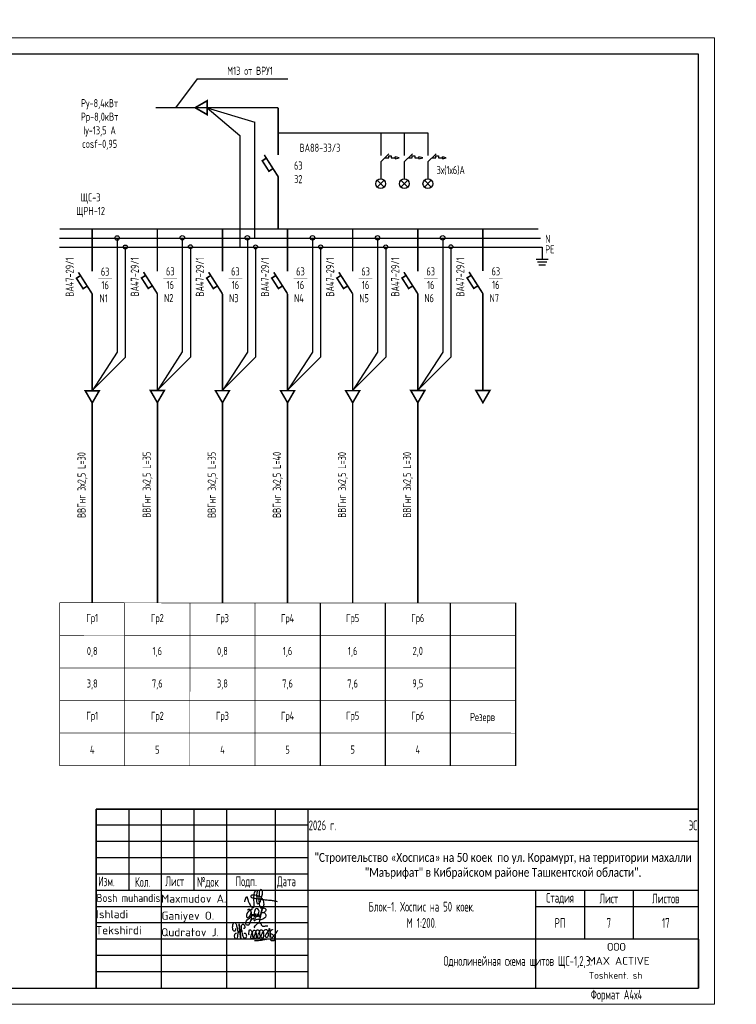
# Model space of a CAD drawing. Header units: millimetres. Extents: x 473009 to 2502882, y 456217 to 1153743.
# Tile 19 of 124: x 964685 to 986697, y 457033 to 487290. Entities that reach past the tile are written whole.
import ezdxf
from ezdxf.enums import TextEntityAlignment as Align

# ---------------------------------------------------------------- set-up
doc = ezdxf.new("R2010")
doc.units = ezdxf.units.MM
for name, color, linetype in [('_Текст', 7, 'Continuous'), ('EKAB', 7, 'Continuous'), ('FORMAT', 150, 'Continuous'), ('Osnova', 7, 'Continuous'), ('построение', 7, 'Continuous'), ('формат', 136, 'Continuous')]:
    doc.layers.add(name, color=color, linetype=linetype)
doc.layers.add('ТХ. штамп', color=7, linetype='Continuous', lineweight=25)
doc.layers.add('ЭМ', color=240, linetype='Continuous', lineweight=20)
doc.styles.add('COMPLEX', font='isocpeur.ttf')
doc.styles.add('SPDS', font='spds.shx', dxfattribs={"width": 0.8, "height": 250})
doc.styles.add('SPDS1', font='spds.shx', dxfattribs={"width": 0.8})

# ---------------------------------------------------------------- blocks, each defined once
blk = doc.blocks.new('*U105')
at = {"color": 0, "linetype": 'Continuous', "lineweight": 30}
for p, q in [((651, 60), (836, 60)), ((651, 5), (651, 60))]:
    blk.add_line(p, q, dxfattribs=at)
at = {"layer": 'ЭМ', "color": 0, "lineweight": 20, "ltscale": 0.5}
blk.add_lwpolyline([(0, 0), (841, 0), (841, 297), (0, 297)], close=True, dxfattribs=at)
at = {"layer": 'ЭМ', "color": 0, "lineweight": 30, "ltscale": 0.5}
blk.add_lwpolyline([(20, 5), (836, 5), (836, 292), (20, 292)], close=True, dxfattribs=at)
blk = doc.blocks.new('A$C4c4061ee')
at = {"color": 184, "lineweight": 30}
blk.add_spline([(-39.7, -7.1), (-36.8, 4), (-34, 7.9), (-31.2, -0.1), (-24.1, -16.2), (-16.7, -23.5), (-13.9, -23.5), (-12.5, -17.9), (-12.5, 12.7), (-8.3, 24.8), (-4.4, 27), (-3.4, 21.4), (-5.7, 12.9), (-4.4, 8), (-4.4, -10), (-2, -12.6), (3.3, -10), (9.6, 6.1), (12.6, 19.5), (7.6, 28.9), (4.7, 26.6), (2.4, 16.6), (1.1, -1.2), (2.9, -14.2), (6.8, -24.8), (10.9, -24.8), (15, -21.3), (16.5, -17.2), (16.5, -9.9), (12, 2), (5.9, 7.4), (-2.7, 10.3), (-10, 12.1), (-17, 12.1), (-21.5, 11.2), (-22.5, 7.7), (-20, 5.4), (-14, 3.7), (-0.7, 1.8), (11, 0.5), (22.2, -1.2), (37.6, -2.6), (43.5, -3.6), (49.3, -4.5), (54.9, -6.4)], degree=3, dxfattribs=at)
blk = doc.blocks.new('Odil Ganiyev')
at = {"color": 184, "lineweight": 30}
for points, knots in [([(278093, -189111), (278063, -189124), (277979, -189180), (277976, -189469), (278121, -189357), (278159, -189260), (278167, -189222)], [0, 0, 0, 0, 84.01965, 319.3343, 434.006974, 519.963926, 519.963926, 519.963926, 519.963926]), ([(278167, -189222), (278181, -189151), (278171, -189084), (278111, -189103), (278093, -189111)], [526.826092, 526.826092, 526.826092, 526.826092, 665.559085, 706.396126, 706.396126, 706.396126, 706.396126]), ([(278396, -189316), (278466, -189243), (278495, -189145), (278487, -189009), (278378, -188944), (278332, -188998), (278319, -189020), (278305, -189050), (278280, -189134), (278300, -189288), (278388, -189386)], [0, 0, 0, 0, 210.331661, 341.544209, 437.993539, 521.209993, 521.209993, 521.209993, 602.643394, 823.015149, 823.015149, 823.015149, 823.015149]), ([(278617, -189118), (278680, -189058), (278780, -189127), (278817, -189262), (278675, -189400), (278595, -189412), (278531, -189410)], [498.211239, 498.211239, 498.211239, 498.211239, 560.962433, 628.560844, 789.184895, 992.203079, 992.203079, 992.203079, 992.203079]), ([(278604, -188939), (278630, -188908), (278658, -188890), (278746, -188897), (278776, -188980), (278743, -189054), (278691, -189101), (278617, -189118)], [0, 0, 0, 0, 59.301687, 137.83445, 232.671471, 306.955654, 371.443461, 371.443461, 371.443461, 371.443461])]:
    blk.add_open_spline(points, degree=3, knots=knots, dxfattribs=at)
for points in [[(278009, -189095), (278081, -189029), (278139, -189055), (278204, -188993)], [(278218, -189288), (278220, -189298), (278251, -189229), (278258, -189294), (278315, -189206), (278295, -189231), (278320, -189288), (278380, -189198), (278355, -189239), (278384, -189286), (278449, -189192), (278428, -189223), (278438, -189281), (278515, -189197), (278494, -189208), (278505, -189282), (278604, -188932), (278563, -189514)], [(278174, -189155), (278173, -189633), (278135, -189699), (278036, -189702), (278008, -189605), (278074, -189469), (278128, -189405), (278218, -189288)], [(278213, -189509), (278316, -189388), (278340, -189483), (278421, -189425), (278521, -189382)]]:
    blk.add_spline(points, degree=3, dxfattribs=at)
blk = doc.blocks.new('A$C77aec0c1')
at = {"color": 184, "lineweight": 30}
for points in [[(-78.4, 25.2), (-78.4, 19.8), (-80.1, 15.4), (-82.7, 15.2), (-85.9, 18.3), (-87.6, 24.6), (-87.6, 33.5), (-85.8, 41.5), (-83.2, 44.9), (-79.5, 45.3), (-74.8, 37.3), (-71.4, 24), (-70.3, 12.8), (-70.6, 1.9), (-72.5, -8.2), (-74.5, -11.9), (-76.7, -12.4), (-79.3, -9.8), (-81.1, -2.5), (-80.5, 2.8), (-78.6, 6.3), (-76.3, 8.1), (-74.2, 8.6)], [(-70.3, 8.8), (-64.2, 15.4), (-63.4, 26), (-64.7, 36.5), (-65.8, 41.1), (-66, 40.4), (-65.4, 38.6), (-63.9, 30.6), (-63.4, 26), (-62.4, 17.4), (-61.3, 7.7), (-60.5, -1.3), (-59.7, -9.1), (-59.2, -11.6), (-59.5, -10.3), (-59.8, -8.8), (-61, 4.4), (-61.6, 9.7), (-62.2, 15.2), (-62.4, 16.8), (-60.5, 15), (-58.2, 15.7), (-56.6, 21.2), (-56.7, 31.2), (-55.8, 37.1), (-53.2, 40), (-50, 39.7), (-45.9, 34.7), (-45.4, 29.7), (-46.3, 25.7), (-48.8, 25), (-50.3, 25.3)], [(-10.4, 26.1), (-11.3, 30.7), (-5.9, 37.4), (1.2, 43.5), (6.2, 44.3), (10.3, 42.2), (12.4, 38), (15, 34.5), (18.4, 33), (24.9, 33.5), (29.4, 34.6), (33.6, 34.4), (35.1, 34)], [(-56.6, 20.3), (-55.7, 12.4), (-53.4, 2), (-50.9, -4.5), (-47.7, -7.4), (-43.4, -8.2), (-40.2, -6.5), (-38.7, -1.4), (-39.6, 2.9), (-41.5, 6), (-44.2, 7.7), (-47, 7.2), (-47.6, 5.7)], [(-30.4, 1), (-29.8, 17.4), (-28.4, 20.1), (-25.6, 19.9), (-20.5, 13.6), (-18.9, 4.6), (-17.5, -7.1), (-18.5, -11.1), (-21.9, -11.5), (-24, -7.9), (-23.3, -0.6), (-20.4, 7.3), (-17, 14), (-13.9, 18.7), (-9.6, 18.3), (-6.3, 10.9), (-5, -2.4), (-5, -8.8), (-9, -10.1), (-12.3, -6.5), (-11.2, 0.2), (-8.3, 6.3), (-6.9, 12.8), (-4.7, 17.9), (-0.2, 20.5), (4.2, 17.9), (6, 9.7), (7.1, 1), (7.6, -6.8), (4.7, -8.8), (0.1, -8.1), (-0.1, -1.4), (3.2, 6.9), (7.8, 15.8), (10.6, 19.9), (16, 19.6), (19.3, 13.2), (20.4, 0.9), (19.5, -6.1), (16.8, -9.2), (13.6, -8.5), (11.7, -1), (15.1, 6.9), (19.9, 14.2), (24.4, 19.9), (31, 21.1), (35, 14.6), (36.2, 0.9), (34.1, -5.6), (29.3, -6.4), (26.9, -3.5), (30.5, 6.3), (35.4, 12.4), (39.7, 19.3), (40.4, 25.2), (40.7, 24.3), (43.9, -4.9), (43.8, -3.9), (42.9, 9.7), (43.1, 12.5), (45.5, 16.5), (50.4, 21.1), (52.2, 22.2), (51.2, 21.8)], [(42.9, 10.8), (45.1, 7.7), (48.3, 5.7), (51.7, 3.7), (54.9, -0.4), (57.8, -5.8), (58.9, -10.7), (58.5, -15.5), (56.8, -17.9), (52, -18.5), (48.4, -18.1), (46.1, -15.6), (45.8, -12.6), (48.1, -9.4), (51.1, -6.3), (54.5, -2.6), (57.9, 1), (62.2, 6.3), (66.5, 12.8), (69.8, 17.8)], [(-11.8, -17.3), (-2.7, -17.5), (7.9, -15.9), (17.6, -14.8), (25.1, -13.1), (30.9, -13.1)]]:
    blk.add_spline(points, degree=3, dxfattribs=at)
blk = doc.blocks.new('124343576765846544')
at = {"color": 7, "lineweight": 25, "ltscale": 100}
for p in [(526998, 459414), (521998, 457914)]:
    blk.add_line(p, (526998, 457914), dxfattribs=at)
at = {"layer": '_Текст', "color": 7, "lineweight": 30}
for p, q in [((526998, 463414), (508498, 463414)), ((509498, 463414), (509498, 460914)), ((510498, 463414), (510498, 457914)), ((511498, 463414), (511498, 460914)), ((512498, 463414), (512498, 457914)), ((513998, 463414), (513998, 457914)), ((514998, 463414), (514998, 457914)), ((526998, 462414), (514998, 462414)), ((514998, 461414), (508498, 461414)), ((526998, 460914), (508498, 460914)), ((521998, 460914), (521998, 457914)), ((526998, 460414), (521998, 460414)), ((526998, 459414), (514998, 459414))]:
    blk.add_line(p, q, dxfattribs=at)
at = {"layer": '_Текст', "color": 7, "linetype": 'ByBlock', "lineweight": 30}
blk.add_line((508498, 463414), (508498, 457914), dxfattribs=at)
at = {"layer": '_Текст', "color": 7, "lineweight": 25}
for p, q in [((514998, 462914), (508498, 462914)), ((514998, 462414), (508498, 462414)), ((514998, 461914), (508498, 461914)), ((523498, 460914), (523498, 459414)), ((524998, 460914), (524998, 459414)), ((514998, 460414), (508498, 460414)), ((514998, 459914), (508498, 459914)), ((514998, 459414), (508498, 459414)), ((514998, 458914), (508498, 458914)), ((514998, 458414), (508498, 458414))]:
    blk.add_line(p, q, dxfattribs=at)
for name, p, xscale, yscale, zscale in [('A$C4c4061ee', (513481, 460638), 10.45975922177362, 10.45975922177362, 10.45975922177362), ('A$C77aec0c1', (513463, 459525), 8.776011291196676, 8.776011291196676, 8.776011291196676)]:
    blk.add_blockref(name, p, dxfattribs=dict(xscale=xscale, yscale=yscale, zscale=zscale))
at = {"xscale": 0.7326778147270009, "yscale": 0.7326778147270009, "zscale": 0.7326778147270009, "rotation": 351.5695638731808}
blk.add_blockref('Odil Ganiyev', (331974, 627214), dxfattribs=at)
at = {"color": 0, "linetype": 'Continuous', "lineweight": -2, "style": 'COMPLEX', "width": 0.85}
blk.add_text('Bosh muhandis', height=250, dxfattribs=at).set_placement((509489, 460683), align=Align.MIDDLE_CENTER)
at = {"color": 0, "linetype": 'Continuous', "lineweight": -2, "style": 'COMPLEX'}
for s, p in [('Maxmudov A.', (510499, 460538)), ('Ganiyev O.', (510507, 460012)), ('Qudratov J.', (510499, 459505))]:
    blk.add_text(s, height=250, dxfattribs=at).set_placement(p)
for s, p in [('Ishladi', (508993, 460184)), ('Tekshirdi', (509191, 459691))]:
    blk.add_text(s, height=250, dxfattribs=at).set_placement(p, align=Align.MIDDLE_CENTER)
at = {"style": 'COMPLEX'}
for s, p in [('ООО', (524196, 459059)), ('MAX ACTIVE', (523607, 458628))]:
    blk.add_text(s, height=243.5, dxfattribs=at).set_placement(p)
at = {"ltscale": 100, "style": 'COMPLEX'}
blk.add_text('Toshkent. sh', height=206.67, dxfattribs=at).set_placement((525275, 458199), align=Align.RIGHT)
at = {"color": 0, "lineweight": 25, "insert": (525998, 459914), "char_height": 300, "width": 2000, "attachment_point": 5, "style": 'SPDS1'}
blk.add_mtext('17', dxfattribs=at)
at = {"layer": '_Текст', "color": 7, "lineweight": 25, "style": 'SPDS1', "width": 0.8}
for s, p in [('Изм.', (508560, 461043)), ('Кол.', (509690, 461022)), ('Лист', (510622, 461043)), ('№док', (511595, 461027)), ('Подп.', (512782, 461043)), ('Дата', (514053, 461043))]:
    blk.add_text(s, height=300, dxfattribs=at).set_placement(p)
at = {"layer": '_Текст', "color": 7, "char_height": 300, "attachment_point": 5}
for s, insert, width, style in [('2026 г.                                                                                        ЭС', (520998, 462914), 12000, 'SPDS1'), ('{\\fCalibri|b0|i0|c204|p34;\\H0.91667x;\\C256;"Строительство «Хосписа» на 50 коек  по ул. Корамурт, на территории махалли "Маърифат" в Кибрайском районе Ташкентской области".\\H1.30253x; }', (520998, 461664), 12000, 'SPDS'), ('Стадия', (522748, 460664), 1500, 'SPDS1'), ('Лист', (524248, 460664), 1500, 'SPDS1'), ('Листов', (525998, 460664), 1500, 'SPDS1'), ('Блок-1. Хоспис на 50 коек.\\PМ 1:200.', (518498, 460164), 7000, 'SPDS'), ('РП', (522748, 459914), 1500, 'SPDS1')]:
    blk.add_mtext(s, dxfattribs=dict(at, insert=insert, width=width, style=style))

msp = doc.modelspace()

# ---------------------------------------------------------------- linework, layer by layer
at = {"color": 7}
for p, q in [((975774, 482926.7), (976024.6, 483164.1)), ((975774, 482926.7), (975774, 482400.6)), ((975899.3, 483045.4), (976020.3, 483045.4)), ((976020.3, 483045.4), (976020.3, 483107.5)), ((976020.3, 483107.5), (976099.4, 483107.5)), ((976099.4, 483107.5), (976099.4, 483045.4)), ((976099.4, 483045.4), (976219.1, 483045.4)), ((976498.6, 482926.7), (976749.2, 483164.1)), ((976498.6, 482926.7), (976498.6, 482400.6)), ((976623.9, 483045.4), (976744.9, 483045.4)), ((976744.9, 483045.4), (976744.9, 483107.5)), ((976744.9, 483107.5), (976824, 483107.5)), ((976824, 483107.5), (976824, 483045.4)), ((976824, 483045.4), (976943.7, 483045.4)), ((977223.2, 482926.7), (977473.8, 483164.1)), ((977223.2, 482926.7), (977223.2, 482400.6)), ((977348.5, 483045.4), (977469.5, 483045.4)), ((977469.5, 483045.4), (977469.5, 483107.5)), ((977469.5, 483107.5), (977548.6, 483107.5)), ((977548.6, 483107.5), (977548.6, 483045.4)), ((977548.6, 483045.4), (977668.4, 483045.4)), ((975667.9, 482356.7), (975880, 482144.5)), ((975667.9, 482144.5), (975880, 482356.7)), ((975774, 482550.6), (975774, 482400.6)), ((976392.5, 482356.7), (976604.7, 482144.5)), ((976392.5, 482144.5), (976604.7, 482356.7)), ((976498.6, 482550.6), (976498.6, 482400.6)), ((977117.1, 482356.7), (977329.3, 482144.5)), ((977117.1, 482144.5), (977329.3, 482356.7)), ((977223.2, 482550.6), (977223.2, 482400.6))]:
    msp.add_line(p, q, dxfattribs=at)
for centre in [(975774, 482250.6), (976498.6, 482250.6), (977223.2, 482250.6)]:
    msp.add_circle(centre, 150, dxfattribs=at)
at = {"layer": 'EKAB', "color": 7}
for p, q in [((976219.2, 483049.3), (976218.6, 483018.8)), ((976218.6, 483018.8), (976339.9, 483047.1)), ((976219.2, 483049), (976220, 483079.5)), ((976339.9, 483047.1), (976220, 483079.5)), ((976943.8, 483049.3), (976943.3, 483018.8)), ((976943.3, 483018.8), (977064.6, 483047.1)), ((976943.8, 483049), (976944.6, 483079.5)), ((977064.6, 483047.1), (976944.6, 483079.5)), ((977667.9, 483018.8), (977789.2, 483047.1)), ((977668.4, 483049), (977669.2, 483079.5)), ((977789.2, 483047.1), (977669.2, 483079.5))]:
    msp.add_line(p, q, dxfattribs=at)
at = {"layer": 'FORMAT', "color": 0, "lineweight": 25, "ltscale": 2}
for p, q in [((970445.3, 484586.1), (971912.7, 484139)), ((970445.3, 484586.1), (971445.7, 483726.7)), ((971912.7, 480581.4), (971912.7, 484139)), ((972621.4, 483810.1), (977223.2, 483810.1)), ((975774, 483810.1), (975774, 483112.6)), ((976498.6, 483810.1), (976498.6, 483112.6)), ((977223.2, 483810.1), (977223.2, 483112.6)), ((971445.7, 483726.7), (971445.7, 480304.3)), ((977668.4, 483049.3), (977667.9, 483018.8)), ((965910.5, 480581.4), (980679.2, 480581.4)), ((967678.5, 480581.4), (967678.5, 477072.5)), ((969678.8, 480589.6), (969678.8, 477080.7)), ((971678.2, 480586.1), (971678.2, 477077.2)), ((973678.3, 480585.9), (973678.3, 477077)), ((975678.5, 480585.7), (975678.5, 477076.8)), ((977678.6, 480587.5), (977678.6, 477078.6)), ((965911.9, 480304.3), (980734, 480304.7)), ((967929.6, 480304.3), (967929.6, 476914.7)), ((969929.9, 480312.5), (969929.9, 476923)), ((971929.3, 480309), (971929.3, 476919.4)), ((973929.5, 480308.8), (973929.5, 476919.2)), ((975929.6, 480308.6), (975929.6, 476919)), ((977929.7, 480310.4), (977929.7, 476920.8)), ((980734, 480304.7), (980734, 479935.5)), ((980551.5, 479935.5), (980916.4, 479935.5)), ((980591.2, 479847.6), (980876.7, 479847.6)), ((980630.8, 479759.8), (980837.1, 479759.8)), ((967678.5, 477072.5), (966912.8, 475886)), ((967929.6, 476914.7), (966933.6, 475918.4)), ((969678.8, 477080.7), (968913.1, 475894.2)), ((969929.9, 476923), (968933.9, 475926.6)), ((971678.2, 477077.2), (970912.5, 475890.7)), ((971929.3, 476919.4), (970933.4, 475923)), ((973678.3, 477077), (972912.6, 475890.5)), ((973929.5, 476919.2), (972933.5, 475922.9)), ((975678.5, 477076.8), (974912.7, 475890.3)), ((975929.6, 476919), (974933.6, 475922.7)), ((977678.6, 477078.6), (976912.9, 475892.1)), ((977929.7, 476920.8), (976933.7, 475924.4)), ((973911.8, 469366.3), (973911.4, 464360)), ((975912, 469366.1), (975911.5, 464359.8)), ((977912.1, 469370), (977911.6, 464363.7)), ((979912.2, 469365.7), (979911.7, 464359.4))]:
    msp.add_line(p, q, dxfattribs=at)
at = {"layer": 'FORMAT', "color": 0, "lineweight": 25, "ltscale": 2, "const_width": 50}
for points in [[(970073.9, 484586.1), (970445.3, 484371.6), (970445.3, 484800.5)], [(966913.3, 475514.6), (967127.7, 475886), (966698.9, 475886)], [(968913.6, 475522.9), (969128, 475894.2), (968699.2, 475894.2)], [(970913, 475519.3), (971127.4, 475890.7), (970698.6, 475890.7)], [(972913.1, 475519.1), (973127.6, 475890.5), (972698.7, 475890.5)], [(974913.3, 475519), (975127.7, 475890.3), (974698.8, 475890.3)], [(976913.4, 475520.7), (977127.8, 475892.1), (976699, 475892.1)], [(978913.5, 475524), (979127.9, 475895.4), (978699.1, 475895.4)]]:
    msp.add_lwpolyline(points, close=True, dxfattribs=at)
at = {"layer": 'FORMAT', "color": 0, "lineweight": 25, "ltscale": 2}
for points, const_width in [([(972621.4, 484586.1), (968856.8, 484586.1)], 40), ([(972621.4, 484586.1), (972621.4, 483129.6)], 50), ([(972261.2, 483035.1), (972135.8, 482954.9), (972341.2, 482633.7), (972466.6, 482714)], 50), ([(972622.5, 482470.3), (972197.6, 483134.7)], 50), ([(972621.4, 482471.9), (972621.4, 480858.5)], 50), ([(965910.5, 480858.5), (980616.7, 480858.5)], 50), ([(966912.8, 480858.5), (966912.8, 479553.4)], 50), ([(968913.1, 480866.7), (968913.1, 479561.6)], 50), ([(970912.5, 480863.2), (970912.5, 479558.1)], 50), ([(972912.6, 480863), (972912.6, 479557.9)], 50), ([(974912.7, 480862.8), (974912.7, 479557.7)], 50), ([(976912.9, 480864.6), (976912.9, 479559.4)], 50), ([(978913, 480867.9), (978913, 479562.7)], 50), ([(966553, 479425.5), (966427.5, 479345.3), (966632.9, 479024.2), (966758.3, 479104.4)], 50), ([(966914.2, 478860.7), (966489.3, 479525.1)], 50), ([(967099.3, 479340.9), (967521.3, 479340.9)], 10), ([(968553.3, 479433.7), (968427.8, 479353.5), (968633.2, 479032.4), (968758.7, 479112.6)], 50), ([(968914.5, 478868.9), (968489.6, 479533.3)], 50), ([(969099.6, 479349.2), (969521.6, 479349.2)], 10), ([(970552.7, 479430.2), (970427.2, 479350), (970632.6, 479028.9), (970758.1, 479109.1)], 50), ([(970913.9, 478865.4), (970489, 479529.8)], 50), ([(971099, 479345.6), (971521, 479345.6)], 10), ([(972552.8, 479430), (972427.3, 479349.8), (972632.7, 479028.7), (972758.2, 479108.9)], 50), ([(972914, 478865.2), (972489.1, 479529.6)], 50), ([(973099.2, 479345.4), (973521.1, 479345.4)], 10), ([(974552.9, 479429.8), (974427.5, 479349.6), (974632.8, 479028.5), (974758.3, 479108.7)], 50), ([(974914.2, 478865), (974489.3, 479529.4)], 50), ([(975099.3, 479345.3), (975521.2, 479345.3)], 10), ([(976553.1, 479431.6), (976427.6, 479351.4), (976633, 479030.2), (976758.4, 479110.5)], 50), ([(976914.3, 478866.8), (976489.4, 479531.2)], 50), ([(977099.4, 479347), (977521.3, 479347)], 10), ([(978553.2, 479434.9), (978427.7, 479354.7), (978633.1, 479033.5), (978758.6, 479113.8)], 50), ([(978914.4, 478870.1), (978489.5, 479534.5)], 50), ([(979099.5, 479350.3), (979521.5, 479350.3)], 10), ([(966912.8, 478860.6), (966912.8, 475886)], 50), ([(968913.1, 478868.8), (968913.1, 475894.2)], 50), ([(970912.5, 478865.3), (970912.5, 475890.7)], 50), ([(972912.6, 478865.1), (972912.6, 475890.5)], 50), ([(974912.7, 478864.9), (974912.7, 475890.3)], 50), ([(976912.9, 478866.7), (976912.9, 475892.1)], 50), ([(978913, 478870), (978913, 475895.4)], 50), ([(966913.3, 475514.6), (966913.3, 469366.3)], 50), ([(968913.6, 475522.9), (968913.6, 469374.5)], 50), ([(970913, 475519.3), (970913, 469371)], 50), ([(972913.1, 475519.1), (972913.1, 469370.8)], 50), ([(974913.3, 475519), (974913.3, 469370.6)], 50), ([(976913.4, 475520.7), (976913.4, 469372.3)], 50), ([(967912.2, 469374.5), (967911.8, 464359.2)], 20), ([(969911.6, 469362.7), (969911.1, 464359.2)], 20), ([(971911.7, 469364.5), (971911.2, 464359.2)], 20)]:
    msp.add_lwpolyline(points, dxfattribs=dict(at, const_width=const_width))
for centre, radius in [((967678.5, 480581.4), 68.8), ((969678.8, 480589.6), 68.8), ((971678.2, 480586.1), 68.8), ((973678.3, 480585.9), 68.8), ((975678.5, 480585.7), 68.8), ((977678.6, 480587.5), 68.8), ((967929.6, 480304.3), 61.1), ((969929.9, 480312.5), 61.1), ((971929.3, 480309), 61.1), ((973929.5, 480308.8), 61.1), ((975929.6, 480308.6), 61.1), ((977929.7, 480310.4), 61.1)]:
    msp.add_circle(centre, radius, dxfattribs=at)
at = {"layer": 'Osnova', "color": 0, "const_width": 20}
msp.add_lwpolyline([(965911.9, 469374.5), (965911.5, 464359.2)], dxfattribs=at)
msp.add_lwpolyline([(965911.9, 469374.5), (965911.5, 464359.2)], dxfattribs=at)
at = {"layer": 'Osnova', "color": 0, "lineweight": 25, "const_width": 20}
for points in [[(965911.9, 469371.7), (979912.2, 469365.7)], [(965911.8, 468367.3), (979912.1, 468361.9)], [(965911.7, 467368.5), (979912, 467363.2)], [(965911.6, 466368.6), (979911.9, 466363.2)], [(965912.3, 465371), (979911.8, 465365.7)], [(965912.1, 464369.5), (979911.7, 464364.1)]]:
    msp.add_lwpolyline(points, dxfattribs=at)
at = {"layer": 'построение', "color": 0, "lineweight": 25}
for q in [(969474, 484586.1), (972924.1, 485474.8)]:
    msp.add_line((970138.8, 485474.8), q, dxfattribs=at)

# ---------------------------------------------------------------- block references
at = {"lineweight": 50}
msp.add_blockref('124343576765846544', (458534.4, -380.7), dxfattribs=at)
at = {"layer": 'формат', "color": 0, "xscale": 100, "yscale": 100, "zscale": 100}
msp.add_blockref('*U105', (901932.5, 457033.4), dxfattribs=at)

# ---------------------------------------------------------------- texts
at = {"color": 7, "ltscale": 2, "insert": (513015.9, 476034.8), "char_height": 250, "width": 17719.705, "attachment_point": 4, "line_spacing_factor": 1.44, "style": 'SPDS1'}
msp.add_mtext('\\pi7954.85267;{\\L\\C256;Общие данные\\P\\pi0;\\l    1.Настоящий проект электроосвещения и электрооборудования здания выполнен на основании следующих исходных данных разделов: АР, ОВ, ОС, ТХ. \\PВРУ-1- Ру =116,2кВт; \\P             Рр =98,7кВт.\\P    2.Проектом предусмотрено рабочее (общее, местное) ремонтное и аварийное освещение.\\P    3.Общее рабочее освещение предусматривается стационарными светодиодными светильниками. Выбор типа светильников производился в соответствии с назначением помещений, характеристикой среды и требованиями архитектурного оформления.\\P   4.Освещенность помещений принята согласно нормам и правилам КМК2.01.05-98.\\P   5.Управление рабочим освещением осуществляется выключателями, установленными по месту в помещениях .\\P   6.Аварийное освещение предусматривается по линиям проходов и выходов из здания. Светильники аварийного освещения выделяются из числа светильников общего рабочего освещения и питаются от сети аварийного освещения.\\P   7.Включение светильников общего и аварийного освещения раздельное.\\P  8.Групповая осветительная сеть выполняется кабелем марки ВВГнг-0,66  в ПВХ гофротрубе за подвесным потолком, в плитах перекрытий.   \\P     9.Силовыми электроприемниками являются  технологическое,  сантехническое оборудование. Номинальная мощность установленных электроприемников принята в соответствии с заданиями технологической, вентиляционной частей проекта. \\PРасчетная мощность силовых электроприемников определена методом коэффициентов спроса по характерным группам электроприемников (на основании рекомендаций КМК). . Отключение общей вентиляции при пожаре осуществляется поступлением сигнала на магнитный пускатель "МП".\\P     10.Силовая распределительная сеть выполняется кабелем ВВГнг, проложенная за подвесным потолком в ПВХ гофротрубе и скрыто в ПВХ трубе под слоем штукатурки. \\P     11.Силовые распределительные пункты приняты с автоматическими выключателями на отходящих линиях. Щиты принять навесными. В качестве главного распределительного щита принята панель ПР. Магистральные сети выполняются кабелем марки ВВГнг, проложенные в гофрированных трубах ПВХ, на скобах.\\P    12.Для защиты от поражения электрическим током предусматривается следующие виды заземления :\\P     Заземление всех корпусов электроприемников выполняется в однофазной сети третьим  заземляющим проводом,в трехфазной-пятым заземляющим проводом.\\PВ проекте принята система заземления TN-S. Ввод в здание должен быть предусмотрен пятижильным кабелем. Пятая жила соединяется с заземленной нейтралью источника.\\P    13. Опасные зоны на объекте отсутствуют\\C5;.\\P    }14. {\\C256;Монтаж выполнить в соответствии с ПУЭ и КМК3.05.06-97.}', dxfattribs=at)
at = {"color": 0, "lineweight": 25, "char_height": 250, "width": 3000, "attachment_point": 5, "rotation": 90, "style": 'SPDS1'}
for insert in [(968220.4, 479388.4), (970219.8, 479384.9), (972219.9, 479384.7), (974220, 479384.5), (976220.1, 479386.2), (978220.2, 479384.1), (966220, 479380.2)]:
    msp.add_mtext('ВА47-29/1', dxfattribs=dict(at, insert=insert))
at = {"color": 1, "lineweight": 25, "ltscale": 100, "char_height": 300, "attachment_point": 5, "style": 'SPDS1'}
for s, insert, width in [('{\\C0;7}', (982782.5, 459533.4), 1500), ('{\\C0;  Однолинейная схема щитов ЩС-1,2,3.}', (979861.4, 458324.3), 11701.524)]:
    msp.add_mtext(s, dxfattribs=dict(at, insert=insert, width=width))
at = {"layer": 'FORMAT', "color": 0, "lineweight": 25, "ltscale": 2, "char_height": 250}
for s, insert, width, attachment_point, style in [('М13 от ВРУ1', (971759.1, 485719.6), 2861.145, 5, 'SPDS1'), ('{\\C7;Pу-8,4кВт\\PPр-8,0кВт\\PIу-13,5 А\\Pcosf-0,95}', (967139.2, 484071.1), 2861.145, 5, 'SPDS1'), ('ВА88-33/3', (973908.5, 483354.4), 2861.145, 5, 'SPDS1'), ('63\\P32', (973242.3, 482599.7), 2861.145, 5, 'SPDS1'), ('3х(1х6)А', (977925.7, 482657.6), 2861.145, 5, 'SPDS1'), ('ЩC-3\\PЩРН-12', (966863.9, 481587.8), 2861.145, 5, 'SPDS1'), ('N', (980827.3, 480678.5), 322.357, 1, 'SPDS'), ('PE', (980827.3, 480356), 1975.073, 1, 'SPDS'), ('63\\P16', (967310.3, 479340.9), 2000, 5, 'SPDS1'), ('63\\P16', (969310.6, 479349.2), 2000, 5, 'SPDS1'), ('63\\P16', (971310, 479345.6), 2000, 5, 'SPDS1'), ('63\\P16', (973310.1, 479345.4), 2000, 5, 'SPDS1'), ('63\\P16', (975310.3, 479345.3), 2000, 5, 'SPDS1'), ('63\\P16', (977310.4, 479347), 2000, 5, 'SPDS1'), ('63\\P16', (979310.5, 479350.3), 2000, 5, 'SPDS1'), ('N1{\\W0.3;\\T0.75; }', (967262.5, 478727.4), 2000, 5, 'SPDS1'), ('N2{\\W0.3;\\T0.75; }', (969262.8, 478735.6), 2000, 5, 'SPDS1'), ('N3{\\W0.3;\\T0.75; }', (971262.2, 478732.1), 2000, 5, 'SPDS1'), ('N4{\\W0.3;\\T0.75; }', (973262.3, 478731.9), 2000, 5, 'SPDS1'), ('N5', (975262.4, 478731.7), 2000, 5, 'SPDS1'), ('N6', (977262.5, 478733.4), 2000, 5, 'SPDS1'), ('N7', (979262.7, 478736.7), 2000, 5, 'SPDS1'), ('Гр1', (966912.6, 468872.2), 2000, 5, 'SPDS1'), ('Гр2', (968912, 468868.6), 2000, 5, 'SPDS1'), ('Гр3', (970911.4, 468865.1), 2000, 5, 'SPDS1'), ('Гр4', (972911.5, 468864.9), 2000, 5, 'SPDS1'), ('Гр5', (974911.7, 468868.6), 2000, 5, 'SPDS1'), ('Гр6', (976911.8, 468868.5), 2000, 5, 'SPDS1'), ('0,8', (966912.6, 467861.6), 2000, 5, 'SPDS1'), ('1,6', (968912, 467861.4), 2000, 5, 'SPDS1'), ('0,8', (970912.3, 467861.6), 2000, 5, 'SPDS1'), ('1,6', (972912.2, 467861), 2000, 5, 'SPDS1'), ('1,6', (974912.4, 467860.8), 2000, 5, 'SPDS1'), ('2,0', (976912.7, 467864.9), 2000, 5, 'SPDS1'), ('3,8', (966912.6, 466862.8), 2000, 5, 'SPDS1'), ('7,6', (968912, 466862.6), 2000, 5, 'SPDS1'), ('3,8', (970912.3, 466862.8), 2000, 5, 'SPDS1'), ('7,6', (972912.2, 466862.2), 2000, 5, 'SPDS1'), ('7,6', (974912.4, 466862), 2000, 5, 'SPDS1'), ('9,5', (976912.7, 466866.1), 2000, 5, 'SPDS1'), ('Гр1', (966912.4, 465865.6), 2000, 5, 'SPDS1'), ('Гр2', (968912.7, 465865.6), 2000, 5, 'SPDS1'), ('Гр3', (970912.1, 465864.8), 2000, 5, 'SPDS1'), ('Гр4', (972912.2, 465864.6), 2000, 5, 'SPDS1'), ('Гр5', (974912.3, 465868.3), 2000, 5, 'SPDS1'), ('Гр6', (976912.5, 465868.2), 2000, 5, 'SPDS1'), ('Резерв', (978901.4, 465826.4), 2000, 5, 'SPDS1'), ('4', (966913, 464858.2), 2000, 5, 'SPDS1'), ('5', (968913.3, 464858.2), 2000, 5, 'SPDS1'), ('4', (970912.7, 464858.2), 2000, 5, 'SPDS1'), ('5', (972912.8, 464857.8), 2000, 5, 'SPDS1'), ('5', (974912.9, 464861.7), 2000, 5, 'SPDS1'), ('4', (976913, 464861.5), 2000, 5, 'SPDS1')]:
    msp.add_mtext(s, dxfattribs=dict(at, insert=insert, width=width, attachment_point=attachment_point, style=style))
at = {"layer": 'FORMAT', "color": 0, "lineweight": 25, "ltscale": 2, "char_height": 250, "width": 8656.306, "attachment_point": 2, "rotation": 90, "style": 'SPDS1'}
for s, insert in [('ВВГнг 3х2,5 L=30', (966459.1, 472990.9)), ('ВВГнг 3х2,5 L=35', (968459.4, 472999.1)), ('ВВГнг 3х2,5 L=35', (970458.8, 472995.6)), ('ВВГнг 3х2,5 L=40', (972458.9, 472995.4)), ('ВВГнг 3х2,5 L=30', (974459, 472995.2)), ('ВВГнг 3х2,5 L=30', (976459.1, 472997))]:
    msp.add_mtext(s, dxfattribs=dict(at, insert=insert))
at = {"layer": 'ТХ. штамп', "lineweight": 25, "insert": (983018.6, 457290.6), "char_height": 300, "width": 3000, "attachment_point": 5, "style": 'SPDS1'}
msp.add_mtext('Формат А4х4', dxfattribs=at)

doc.saveas('drawing.dxf')
